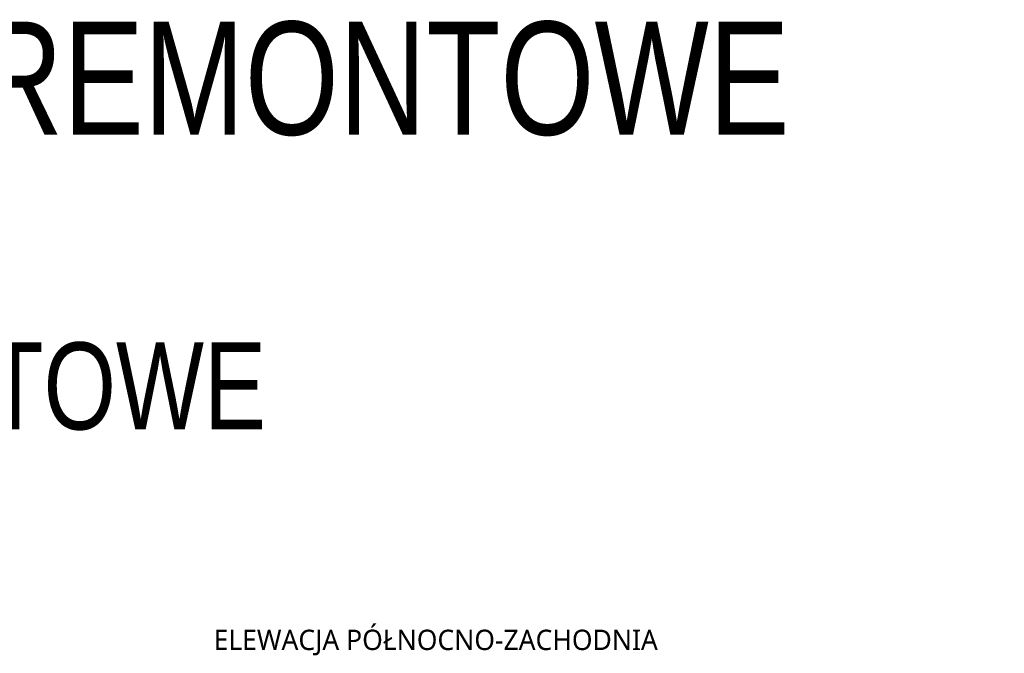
# Model space of a CAD drawing. Header units: millimetres. Extents: x 284606 to 569416, y -192995 to -95103.
# Tile 137 of 178: x 297710 to 299407, y -97535 to -96442. Entities that reach past the tile are written whole.
import ezdxf

# ---------------------------------------------------------------- set-up
doc = ezdxf.new("R2010")
doc.units = ezdxf.units.MM
doc.linetypes.add('HIDDEN', pattern=[9.525, 6.35, -3.175])
doc.layers.add('!STR_Obrysy pomieszczeń', color=215, linetype='Continuous', lineweight=9, plot=False)
doc.layers.add('!STR_Przerywana 0.09', color=8, linetype='HIDDEN', lineweight=9)
doc.styles.add('1_50', font='txt', dxfattribs={"width": 0.8})
doc.styles.add('{18b73a54-fa43-428c-adcb-c1c7bbdf2c84}', font='Simplex.shx')

msp = doc.modelspace()

# ---------------------------------------------------------------- texts
at = {"layer": '!STR_Obrysy pomieszczeń', "ltscale": 0.3, "attachment_point": 1, "style": '1_50'}
for width, heights, insert, char_height in [(6685.002, [2002.6], (296857.8, -96445.8), 195), (2231.725, [120.4], (296458.7, -96998.8), 150)]:
    msp.add_mtext_dynamic_manual_height_columns('PRACE REMONTOWE', width=width, gutter_width=453.6, heights=heights, dxfattribs=dict(at, insert=insert, char_height=char_height))
at = {"layer": '!STR_Przerywana 0.09', "ltscale": 0.3, "insert": (298044.4, -97494), "char_height": 35, "attachment_point": 1, "style": '{18b73a54-fa43-428c-adcb-c1c7bbdf2c84}'}
msp.add_mtext_dynamic_manual_height_columns('{\\fSegoe UI Variable Display Light|b0|i0|c238|p2;ELEWACJA PÓŁNOCNO-ZACHODNIA}', width=1029.733, gutter_width=453.6, heights=[0], dxfattribs=at)

doc.saveas('drawing.dxf')
